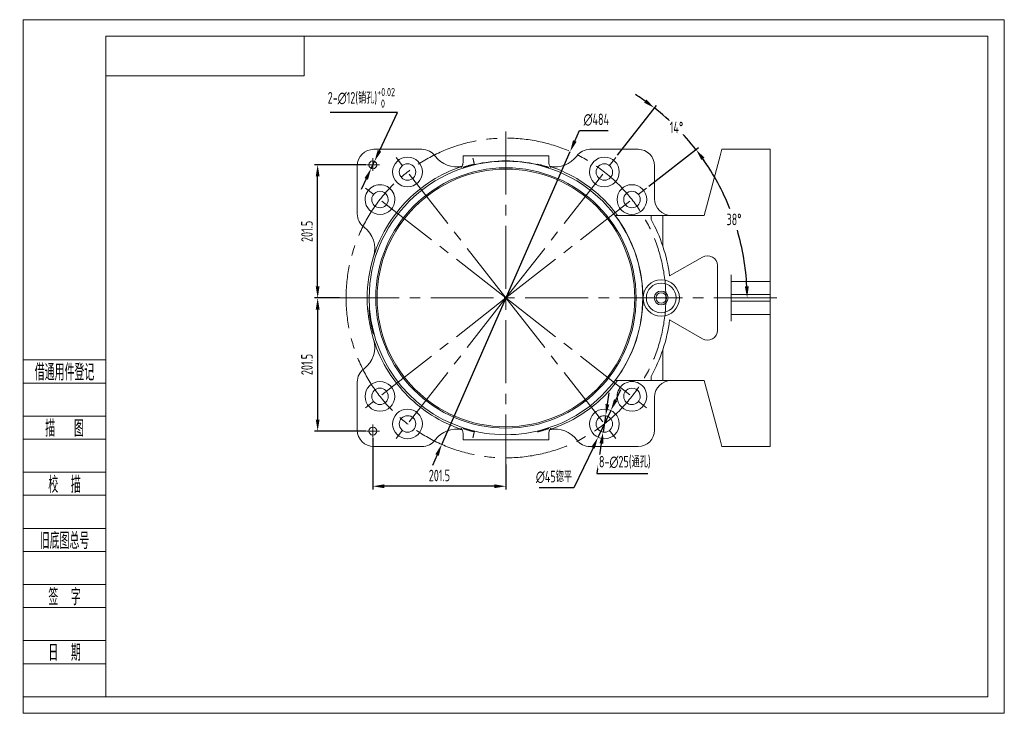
# Model space of a CAD drawing. Header units: millimetres. Extents: x 2719 to 13968, y 3953 to 13921.
# Tile 160 of 160: x 12478 to 13968, y 4741 to 5791. Entities that reach past the tile are written whole.
import ezdxf
from ezdxf.enums import TextEntityAlignment as Align

# ---------------------------------------------------------------- set-up
doc = ezdxf.new("R2010")
doc.units = ezdxf.units.MM
doc.linetypes.add('CENTER2', pattern=[28.575, 19.05, -3.175, 3.175, -3.175])
for name, color, linetype, lineweight in [('1轮廓实线层', 7, 'Continuous', 18), ('2细线层', 4, 'Continuous', 13), ('3中心线层', 1, 'CENTER2', 13), ('6文字层', 3, 'Continuous', 13), ('7标注层', 4, 'Continuous', 13), ('图框层', 7, 'Continuous', 18)]:
    doc.layers.add(name, color=color, linetype=linetype, lineweight=lineweight)
doc.styles.add('PC_TEXTSTYLE', font='ISOCP.SHX', dxfattribs={"width": 0.707, "bigfont": 'GBCBIG.SHX'})
doc.dimstyles.new('GB_ANGULAR', dxfattribs={"dimtxt": 3.5, "dimasz": 3.5, "dimexe": 1, "dimexo": 0, "dimgap": 1.5, "dimtad": 1, "dimtih": 1, "dimtoh": 1, "dimdsep": 46, "dimtxsty": 'PC_TEXTSTYLE', "dimcen": 0, "dimclrd": 256, "dimclrt": 3, "dimadec": 0, "dimazin": 2, "dimtp": 0.1, "dimtm": 0.1, "dimtfac": 0.71, "dimtdec": 3, "dimtmove": 0, "dimatfit": 3, "dimfxl": 1, "dimtfill": 1, "dimarcsym": 0})
doc.dimstyles.new('GB_DIAMETER', dxfattribs={"dimtxt": 3.5, "dimasz": 3.5, "dimexe": 1, "dimexo": 0, "dimgap": 1.5, "dimtad": 1, "dimjust": 4, "dimdsep": 46, "dimtxsty": 'PC_TEXTSTYLE', "dimcen": 0, "dimclrd": 256, "dimclrt": 3, "dimadec": 0, "dimazin": 2, "dimtp": 0.1, "dimtm": 0.1, "dimtfac": 0.71, "dimtdec": 3, "dimtmove": 0, "dimatfit": 2, "dimfxl": 1, "dimtfill": 1, "dimarcsym": 0})
doc.dimstyles.new('GB_LINEAR', dxfattribs={"dimtxt": 3.5, "dimasz": 3.5, "dimexe": 1, "dimexo": 0, "dimgap": 1.5, "dimtad": 1, "dimdsep": 46, "dimtxsty": 'PC_TEXTSTYLE', "dimcen": 0, "dimclrd": 256, "dimclrt": 3, "dimadec": 0, "dimazin": 2, "dimtp": 0.1, "dimtm": 0.1, "dimtfac": 0.71, "dimtdec": 3, "dimtmove": 0, "dimatfit": 3, "dimfxl": 1, "dimtfill": 1, "dimarcsym": 0})

# ---------------------------------------------------------------- blocks, each defined once
blk = doc.blocks.new('ZwmFrameMain_A4^_^无分区图框^_^landscape')
at = {"layer": '1轮廓实线层'}
for p, q in [((0, 0), (0, 200)), ((267, 200), (0, 200)), ((267, 200), (267, 0)), ((0, 0), (267, 0))]:
    blk.add_line(p, q, dxfattribs=at)
at = {"layer": '2细线层'}
for p, q in [((-25, -5), (-25, 205)), ((272, 205), (-25, 205)), ((272, 205), (272, -5)), ((-25, -5), (272, -5))]:
    blk.add_line(p, q, dxfattribs=at)
blk = doc.blocks.new('ZwmFrameMain_图样代号')
at = {"layer": '2细线层', "linetype": 'Continuous'}
for p in [(60, 0), (0, -12)]:
    blk.add_line(p, (60, -12), dxfattribs=at)
at = {"layer": '6文字层', "style": 'PC_TEXTSTYLE', "width": 2.827942}
blk.add_attdef('图样代号', text='', height=7, rotation=180, dxfattribs=at).set_placement((58.24, -2.4), (2.35, -2.4), align=Align.FIT)
blk = doc.blocks.new('ZwmFrameMain_附加栏')
at = {"layer": '2细线层'}
for p, q in [((-25, 102), (0, 102)), ((-25, 95), (0, 95)), ((-25, 85), (0, 85)), ((-25, 78), (0, 78)), ((-25, 68), (0, 68)), ((-25, 61), (0, 61)), ((-25, 51), (0, 51)), ((-25, 44), (0, 44)), ((-25, 34), (0, 34)), ((-25, 27), (0, 27)), ((-25, 17), (0, 17)), ((-25, 10), (0, 10)), ((-25, 0), (0, 0))]:
    blk.add_line(p, q, dxfattribs=at)
at = {"layer": '6文字层', "color": 3, "style": 'PC_TEXTSTYLE'}
for s, width, p in [('借通用件登记', 0.667, (-12.5, 98.5)), ('描   图', 0.6667, (-12.5, 81.5)), ('校  描', 0.667, (-12.5, 64.5)), ('旧底图总号', 0.667, (-12.5, 47.5)), ('签  字', 0.667, (-12.5, 30.5)), ('日  期', 0.667, (-12.49, 13.6))]:
    blk.add_text(s, height=5, dxfattribs=dict(at, width=width)).set_placement(p, align=Align.MIDDLE)
at = {"layer": '6文字层', "style": 'PC_TEXTSTYLE'}
for tag, width, p, p2 in [('借通用件登记', 0.671328, (-23.44, 86.36), (-1.25, 86.36)), ('描图', 2.120922, (-23.44, 69.36), (-1.25, 69.36)), ('校图', 2.149976, (-23.75, 52.06), (-1.25, 52.06)), ('旧底图总号', 0.761452, (-22.84, 35.67), (-1.86, 35.67)), ('签字', 2.026939, (-23.14, 18.37), (-1.56, 18.37)), ('日期', 1.89999, (-22.84, 1.37), (-2.17, 1.37))]:
    blk.add_attdef(tag, text='', height=5, dxfattribs=dict(at, width=width)).set_placement(p, p2, align=Align.FIT)
blk = doc.blocks.new('*D36')
at = {"layer": '7标注层', "color": 0, "lineweight": -2, "transparency": 16777216}
for p, q in [((13002.2, 5571.7), (12923.7, 5571.7)), ((12961.7, 5370.2), (12923.7, 5370.2))]:
    blk.add_line(p, q, dxfattribs=at)
at = {"layer": '7标注层', "lineweight": -2, "transparency": 16777216}
blk.add_line((12928.7, 5387.7), (12928.7, 5554.2), dxfattribs=at)
at = {"layer": '7标注层', "transparency": 16777216}
for points in [[(12925.8, 5554.2), (12931.6, 5554.2), (12928.7, 5571.7)], [(12925.8, 5387.7), (12931.6, 5387.7), (12928.7, 5370.2)]]:
    blk.add_solid(points, dxfattribs=at)
at = {"layer": 'Defpoints', "color": 0, "transparency": 16777216}
for p in [(12928.7, 5571.7), (13002.2, 5571.7), (12961.7, 5370.2)]:
    blk.add_point(p, dxfattribs=at)
at = {"layer": '7标注层', "color": 3, "transparency": 16777216, "insert": (12912.5, 5471), "char_height": 17.5, "attachment_point": 5, "rotation": 90, "style": 'PC_TEXTSTYLE', "bg_fill": 3, "box_fill_scale": 1.1, "bg_fill_color": 256, "bg_fill_true_color": 13158600, "bg_fill_transparency": 0}
blk.add_mtext('201.5', dxfattribs=at)
blk = doc.blocks.new('*D33')
at = {"layer": '7标注层', "color": 0, "lineweight": -2, "transparency": 16777216}
for p, q in [((12961.7, 5370.2), (12923.7, 5370.2)), ((13002.2, 5168.7), (12923.7, 5168.7))]:
    blk.add_line(p, q, dxfattribs=at)
at = {"layer": '7标注层', "lineweight": -2, "transparency": 16777216}
blk.add_line((12928.7, 5352.7), (12928.7, 5186.2), dxfattribs=at)
at = {"layer": '7标注层', "transparency": 16777216}
for points in [[(12925.8, 5352.7), (12931.6, 5352.7), (12928.7, 5370.2)], [(12925.8, 5186.2), (12931.6, 5186.2), (12928.7, 5168.7)]]:
    blk.add_solid(points, dxfattribs=at)
at = {"layer": 'Defpoints', "color": 0, "transparency": 16777216}
for p in [(12961.7, 5370.2), (12928.7, 5168.7), (13002.2, 5168.7)]:
    blk.add_point(p, dxfattribs=at)
at = {"layer": '7标注层', "color": 3, "transparency": 16777216, "insert": (12912.5, 5269.5), "char_height": 17.5, "attachment_point": 5, "rotation": 90, "style": 'PC_TEXTSTYLE', "bg_fill": 3, "box_fill_scale": 1.1, "bg_fill_color": 256, "bg_fill_true_color": 13158600, "bg_fill_transparency": 0}
blk.add_mtext('201.5', dxfattribs=at)
blk = doc.blocks.new('*D37')
at = {"layer": '7标注层', "color": 0, "lineweight": -2, "transparency": 16777216}
for p, q in [((13012.2, 5158.7), (13012.2, 5080.2)), ((13213.7, 5118.2), (13213.7, 5080.2))]:
    blk.add_line(p, q, dxfattribs=at)
at = {"layer": '7标注层', "lineweight": -2, "transparency": 16777216}
blk.add_line((13196.2, 5085.2), (13029.7, 5085.2), dxfattribs=at)
at = {"layer": '7标注层', "transparency": 16777216}
for points in [[(13029.7, 5088.1), (13029.7, 5082.3), (13012.2, 5085.2)], [(13196.2, 5088.1), (13196.2, 5082.3), (13213.7, 5085.2)]]:
    blk.add_solid(points, dxfattribs=at)
at = {"layer": 'Defpoints', "color": 0, "transparency": 16777216}
for p in [(13012.2, 5158.7), (13213.7, 5118.2), (13012.2, 5085.2)]:
    blk.add_point(p, dxfattribs=at)
at = {"layer": '7标注层', "color": 3, "transparency": 16777216, "insert": (13113, 5101.5), "char_height": 17.5, "attachment_point": 5, "style": 'PC_TEXTSTYLE', "bg_fill": 3, "box_fill_scale": 1.1, "bg_fill_color": 256, "bg_fill_true_color": 13158600, "bg_fill_transparency": 0}
blk.add_mtext('201.5', dxfattribs=at)
blk = doc.blocks.new('*D38')
at = {"layer": '7标注层', "lineweight": -2, "transparency": 16777216}
for p, q in [((13367.3, 5209.2), (13370, 5226.5)), ((13364.6, 5191.9), (13360.8, 5167.2)), ((13358.1, 5149.9), (13351.1, 5104.3)), ((13351.1, 5104.3), (13428.6, 5104.3))]:
    blk.add_line(p, q, dxfattribs=at)
at = {"layer": '7标注层', "transparency": 16777216}
for points in [[(13364.4, 5209.6), (13370.2, 5208.7), (13364.6, 5191.9)], [(13355.3, 5150.3), (13361, 5149.4), (13360.8, 5167.2)]]:
    blk.add_solid(points, dxfattribs=at)
at = {"layer": 'Defpoints', "color": 0, "transparency": 16777216}
for p in [(13364.6, 5191.9), (13360.8, 5167.2)]:
    blk.add_point(p, dxfattribs=at)
at = {"layer": '7标注层', "color": 3, "transparency": 16777216, "insert": (13393.6, 5121.5), "char_height": 17.5, "attachment_point": 5, "style": 'PC_TEXTSTYLE', "bg_fill": 3, "box_fill_scale": 1.1, "bg_fill_color": 256, "bg_fill_true_color": 13158600, "bg_fill_transparency": 0}
blk.add_mtext('8-∅25(通孔)', dxfattribs=at)
blk = doc.blocks.new('*D39')
at = {"layer": '7标注层', "lineweight": -2, "transparency": 16777216}
for p, q in [((13379.9, 5215.6), (13387.5, 5231.4)), ((13372.4, 5199.8), (13353, 5159.2)), ((13345.5, 5143.4), (13316.5, 5082.6)), ((13316.5, 5082.6), (13263.8, 5082.6))]:
    blk.add_line(p, q, dxfattribs=at)
at = {"layer": '7标注层', "transparency": 16777216}
for points in [[(13377.3, 5216.9), (13382.6, 5214.4), (13372.4, 5199.8)], [(13342.9, 5144.7), (13348.1, 5142.1), (13353, 5159.2)]]:
    blk.add_solid(points, dxfattribs=at)
at = {"layer": 'Defpoints', "color": 0, "transparency": 16777216}
for p in [(13372.4, 5199.8), (13353, 5159.2)]:
    blk.add_point(p, dxfattribs=at)
at = {"layer": '7标注层', "color": 3, "transparency": 16777216, "insert": (13286.4, 5099.2), "char_height": 17.5, "attachment_point": 5, "style": 'PC_TEXTSTYLE', "bg_fill": 3, "box_fill_scale": 1.1, "bg_fill_color": 256, "bg_fill_true_color": 13158600, "bg_fill_transparency": 0}
blk.add_mtext('∅45锪平', dxfattribs=at)
blk = doc.blocks.new('*D40')
at = {"layer": '7标注层', "lineweight": -2, "transparency": 16777216}
for p, q in [((13318, 5607.8), (13325, 5623.9)), ((13325, 5623.9), (13368.4, 5623.9)), ((13116.5, 5148.6), (13311, 5591.8)), ((13109.5, 5132.6), (13102.4, 5116.5))]:
    blk.add_line(p, q, dxfattribs=at)
at = {"layer": '7标注层', "transparency": 16777216}
for points in [[(13315.3, 5609), (13320.7, 5606.7), (13311, 5591.8)], [(13106.8, 5133.7), (13112.1, 5131.4), (13116.5, 5148.6)]]:
    blk.add_solid(points, dxfattribs=at)
at = {"layer": 'Defpoints', "color": 0, "transparency": 16777216}
for p in [(13311, 5591.8), (13116.5, 5148.6)]:
    blk.add_point(p, dxfattribs=at)
at = {"layer": '7标注层', "color": 3, "transparency": 16777216, "insert": (13350.5, 5640.1), "char_height": 17.5, "attachment_point": 5, "style": 'PC_TEXTSTYLE', "bg_fill": 3, "box_fill_scale": 1.1, "bg_fill_color": 256, "bg_fill_true_color": 13158600, "bg_fill_transparency": 0}
blk.add_mtext('∅484', dxfattribs=at)
blk = doc.blocks.new('*D41')
at = {"layer": '7标注层', "lineweight": -2, "transparency": 16777216}
for p, q in [((13049.8, 5651.2), (12947.5, 5651.2)), ((13022.3, 5593), (13049.8, 5651.2)), ((13009.7, 5566.3), (13014.8, 5577.1)), ((13002.2, 5550.5), (12994.7, 5534.6))]:
    blk.add_line(p, q, dxfattribs=at)
at = {"layer": '7标注层', "transparency": 16777216}
for points in [[(13019.6, 5594.2), (13024.9, 5591.7), (13014.8, 5577.1)], [(12999.6, 5551.7), (13004.8, 5549.2), (13009.7, 5566.3)]]:
    blk.add_solid(points, dxfattribs=at)
at = {"layer": 'Defpoints', "color": 0, "transparency": 16777216}
for p in [(13014.8, 5577.1), (13009.7, 5566.3)]:
    blk.add_point(p, dxfattribs=at)
at = {"layer": '7标注层', "color": 3, "transparency": 16777216, "insert": (12994.9, 5673.2), "char_height": 17.5, "attachment_point": 5, "style": 'PC_TEXTSTYLE', "bg_fill": 3, "box_fill_scale": 1.1, "bg_fill_color": 256, "bg_fill_true_color": 13158600, "bg_fill_transparency": 0}
blk.add_mtext('{\\A1;2-∅12(销孔){}{\\H0.71x;\\C2;\\S+0.02^  0;}}', dxfattribs=at)
blk = doc.blocks.new('*D34')
at = {"layer": '7标注层', "color": 0, "lineweight": -2, "transparency": 16777216}
blk.add_line((13430, 5539.2), (13505.3, 5598), dxfattribs=at)
at = {"layer": '7标注层', "lineweight": -2, "transparency": 16777216}
for start, end in [(21.7209, 35.2529), (2.7471, 16.323)]:
    blk.add_arc((13213.7, 5370.2), 365, start, end, dxfattribs=at)
at = {"layer": '7标注层', "transparency": 16777216}
for points in [[(13509.5, 5579.2), (13514.2, 5582.6), (13501.4, 5594.9)], [(13581.3, 5387.8), (13575.4, 5387.6), (13578.8, 5370.2)]]:
    blk.add_solid(points, dxfattribs=at)
at = {"layer": 'Defpoints', "color": 0, "transparency": 16777216}
for p in [(13430, 5539.2), (13569.9, 5450.3), (12961.7, 5370.2), (13213.7, 5370.2), (13623.7, 5370.2)]:
    blk.add_point(p, dxfattribs=at)
at = {"layer": '7标注层', "color": 3, "transparency": 16777216, "insert": (13558.9, 5489.1), "char_height": 17.5, "attachment_point": 5, "style": 'PC_TEXTSTYLE'}
blk.add_mtext('38°', dxfattribs=at)
blk = doc.blocks.new('*D35')
at = {"layer": '7标注层', "color": 0, "lineweight": -2, "transparency": 16777216}
for p, q in [((13382.7, 5586.5), (13441.5, 5661.8)), ((13430, 5539.2), (13505.3, 5598))]:
    blk.add_line(p, q, dxfattribs=at)
at = {"layer": '7标注层', "lineweight": -2, "transparency": 16777216}
for start, end in [(54.7471, 57.4942), (38, 52), (32.5058, 35.2529)]:
    blk.add_arc((13213.7, 5370.2), 365, start, end, dxfattribs=at)
at = {"layer": '7标注层', "transparency": 16777216}
for points in [[(13426.2, 5670.6), (13422.7, 5666), (13438.5, 5657.9)], [(13509.5, 5579.2), (13514.2, 5582.6), (13501.4, 5594.9)]]:
    blk.add_solid(points, dxfattribs=at)
at = {"layer": 'Defpoints', "color": 0, "transparency": 16777216}
for p in [(13382.7, 5586.5), (13430, 5539.2), (13213.7, 5370.2), (13213.7, 5370.2)]:
    blk.add_point(p, dxfattribs=at)
at = {"layer": '7标注层', "color": 3, "transparency": 16777216, "insert": (13471.8, 5628.3), "char_height": 17.5, "attachment_point": 5, "style": 'PC_TEXTSTYLE', "bg_fill": 3, "box_fill_scale": 1.1, "bg_fill_color": 256, "bg_fill_true_color": 13158600, "bg_fill_transparency": 0}
blk.add_mtext('14°', dxfattribs=at)
at = {"layer": 'Defpoints', "color": 0, "transparency": 16777216}
blk.add_point((13482.1, 5617.6), dxfattribs=at)

msp = doc.modelspace()

# ---------------------------------------------------------------- linework, layer by layer
at = {"layer": '1轮廓实线层'}
for p, q in [((13086.524, 5595.208), (13013.731, 5595.208)), ((13413.731, 5595.208), (13340.939, 5595.208)), ((13540.526, 5595.208), (13537.847, 5585.208)), ((13613.731, 5595.208), (13540.526, 5595.208)), ((13613.731, 5595.208), (13540.526, 5595.208)), ((13613.731, 5585.208), (13613.731, 5595.208)), ((13148.731, 5585.208), (13148.731, 5574.734)), ((13148.731, 5585.208), (13163.731, 5585.208)), ((13181.044, 5585.208), (13163.731, 5585.208)), ((13263.731, 5585.208), (13246.418, 5585.208)), ((13263.731, 5585.208), (13278.731, 5585.208)), ((13278.731, 5574.702), (13278.731, 5585.208)), ((13537.847, 5585.208), (13513.731, 5495.208)), ((13613.731, 5405.208), (13613.731, 5585.208)), ((12988.731, 5570.208), (12988.731, 5497.415)), ((13438.731, 5520.208), (13438.731, 5570.208)), ((13379.098, 5495.208), (13433.731, 5495.208)), ((13451.148, 5495.208), (13433.731, 5495.208)), ((13433.731, 5488.952), (13433.731, 5495.208)), ((13513.731, 5495.208), (13451.148, 5495.208)), ((13451.148, 5495.208), (13451.148, 5448.524)), ((13511.231, 5432.218), (13461.504, 5403.508)), ((13533.731, 5321.189), (13533.731, 5419.228)), ((13554.731, 5395.208), (13554.731, 5405.208)), ((13554.731, 5395.208), (13613.731, 5395.208)), ((13554.731, 5375.208), (13554.731, 5395.208)), ((13613.731, 5405.208), (13613.731, 5395.208)), ((13613.731, 5395.208), (13613.731, 5375.208)), ((13554.731, 5365.208), (13554.731, 5375.208)), ((13554.731, 5375.208), (13613.731, 5375.208)), ((13613.731, 5365.208), (13613.731, 5375.208)), ((13554.731, 5365.208), (13613.731, 5365.208)), ((13554.731, 5345.208), (13554.731, 5365.208)), ((13613.731, 5365.208), (13613.731, 5345.208)), ((13511.231, 5308.199), (13461.504, 5336.909)), ((13554.731, 5335.208), (13554.731, 5345.208)), ((13554.731, 5345.208), (13613.731, 5345.208)), ((13613.731, 5345.208), (13613.731, 5335.208)), ((13613.731, 5155.208), (13613.731, 5335.208)), ((13451.148, 5245.208), (13451.148, 5291.893)), ((13433.731, 5251.465), (13433.731, 5245.208)), ((12988.731, 5243.001), (12988.731, 5170.208)), ((13379.098, 5245.208), (13433.731, 5245.208)), ((13451.148, 5245.208), (13433.731, 5245.208)), ((13451.148, 5245.208), (13513.731, 5245.208)), ((13513.731, 5245.208), (13537.847, 5155.208)), ((13438.731, 5170.208), (13438.731, 5220.208)), ((13148.731, 5165.644), (13148.731, 5155.208)), ((13278.731, 5155.208), (13278.731, 5165.644)), ((13013.731, 5145.208), (13086.524, 5145.208)), ((13148.731, 5155.208), (13163.731, 5155.208)), ((13181.044, 5155.208), (13163.731, 5155.208)), ((13263.731, 5155.208), (13246.418, 5155.208)), ((13263.731, 5155.208), (13278.731, 5155.208)), ((13340.939, 5145.208), (13413.731, 5145.208)), ((13537.847, 5155.208), (13540.526, 5145.208)), ((13540.526, 5145.208), (13613.731, 5145.208)), ((13540.526, 5145.208), (13613.731, 5145.208)), ((13613.731, 5145.208), (13613.731, 5155.208))]:
    msp.add_line(p, q, dxfattribs=at)
for centre, radius, start, end in [((13013.731, 5570.208), 25, 90, 180), ((13086.524, 5570.208), 25, 36.353267, 90), ((13340.939, 5570.208), 25, 90, 143.646733), ((13413.731, 5570.208), 25, 0, 90), ((13012.231, 5571.708), 6, 0, 180), ((13213.731, 5370.208), 207.033, 0, 180), ((13064.741, 5560.907), 22.5, 90, 270), ((13064.741, 5560.907), 22.5, 270, 90), ((13138.874, 5608.738), 40, 216.353267, 282.502899), ((13213.731, 5370.208), 207.472, 76.707862, 103.292137), ((13288.589, 5608.738), 40, 257.698102, 323.646733), ((13362.721, 5560.907), 22.5, 90.263058, 270.263058), ((13362.721, 5560.907), 22.5, 270.263058, 90.263058), ((13012.231, 5571.708), 6, 180, 0), ((13213.731, 5370.208), 197, 0, 180), ((13213.731, 5370.208), 195, 0, 180), ((13064.741, 5560.907), 12.5, 90, 270), ((13064.741, 5560.907), 12.5, 270, 90), ((13213.731, 5370.208), 210, 108.559863, 122.392365), ((13213.731, 5370.208), 210, 57.607635, 71.505626), ((13362.721, 5560.907), 12.5, 90.263058, 270.263058), ((13362.721, 5560.907), 12.5, 270.263058, 90.263058), ((13213.731, 5370.208), 210, 122.392365, 147.607635), ((13213.731, 5370.208), 210, 36.529607, 57.607635), ((13023.033, 5519.198), 22.5, 0.263058, 180.263058), ((13023.033, 5519.198), 12.5, 0.263058, 180.263058), ((13404.43, 5519.198), 22.5, 0, 180), ((13404.43, 5519.198), 12.5, 0, 180), ((13023.033, 5519.198), 22.5, 180.263058, 0.263058), ((13023.033, 5519.198), 12.5, 180.263058, 0.263058), ((13404.43, 5519.198), 22.5, 180, 0), ((13404.43, 5519.198), 12.5, 180, 0), ((13463.731, 5520.208), 25, 180, 270), ((13013.731, 5497.415), 25, 180, 233.646733), ((13213.731, 5370.208), 207.294, 0, 37.085558), ((13213.731, 5370.208), 250, 18.255915, 28.357637), ((12975.202, 5445.066), 40, 342.576609, 53.646733), ((13213.731, 5370.208), 210, 147.607635, 162.576609), ((13213.731, 5370.208), 250, 7.6544, 18.255915), ((13213.731, 5370.208), 210, 162.576609, 180), ((13518.731, 5419.228), 15, 0, 120), ((13448.731, 5370.208), 27.5, 0, 180), ((13448.731, 5370.208), 22.5, 0, 180), ((13448.731, 5370.208), 10.5, 0, 180), ((13213.731, 5370.208), 210, 180, 197.423391), ((13213.731, 5370.208), 207.033, 180, 323.470393), ((13213.731, 5370.208), 197, 180, 0), ((13213.731, 5370.208), 195, 180, 0), ((13213.731, 5370.208), 207.033, 323.470393, 0), ((13213.731, 5370.208), 207.294, 323.470393, 0), ((13448.731, 5370.208), 27.5, 180, 0), ((13448.731, 5370.208), 22.5, 180, 0), ((13448.731, 5370.208), 10.5, 180, 0), ((13448.731, 5370.208), 8, 0, 180), ((13448.731, 5370.208), 8, 180, 0), ((13213.731, 5370.208), 250, 341.744085, 352.3456), ((13518.731, 5321.189), 15, 240, 0), ((12975.202, 5295.351), 40, 306.353267, 17.423391), ((13213.731, 5370.208), 210, 197.423391, 212.392365), ((13213.731, 5370.208), 250, 331.642363, 341.744085), ((13013.731, 5243.001), 25, 126.353267, 180), ((13213.731, 5370.208), 210, 212.392365, 237.607635), ((13213.731, 5370.208), 207.294, 322.914442, 323.470393), ((13023.033, 5221.218), 22.5, 0, 180), ((13023.033, 5221.218), 12.5, 0, 180), ((13213.731, 5370.208), 210, 302.392365, 323.470393), ((13404.43, 5221.218), 22.5, 0.263058, 180.263058), ((13404.43, 5221.218), 12.5, 0.263058, 180.263058), ((13463.731, 5220.208), 25, 90, 180), ((13023.033, 5221.218), 22.5, 180, 0), ((13023.033, 5221.218), 12.5, 180, 0), ((13404.43, 5221.218), 22.5, 180.263058, 0.263058), ((13404.43, 5221.218), 12.5, 180.263058, 0.263058), ((13064.741, 5179.51), 22.5, 90.263058, 270.263058), ((13064.741, 5179.51), 22.5, 270.263058, 90.263058), ((13362.721, 5179.51), 22.5, 90, 270), ((13362.721, 5179.51), 22.5, 270, 90), ((13064.741, 5179.51), 12.5, 90.263058, 270.263058), ((13064.741, 5179.51), 12.5, 270.263058, 90.263058), ((13213.731, 5370.208), 210, 237.607635, 251.440137), ((13213.731, 5370.208), 210, 288.494374, 302.392365), ((13362.721, 5179.51), 12.5, 90, 270), ((13362.721, 5179.51), 12.5, 270, 90), ((13012.231, 5168.708), 6, 0, 180), ((13138.874, 5131.679), 40, 77.698102, 143.646733), ((13288.589, 5131.679), 40, 36.353267, 102.502899), ((13013.731, 5170.208), 25, 180, 270), ((13012.231, 5168.708), 6, 180, 0), ((13413.731, 5170.208), 25, 270, 0), ((13086.524, 5170.208), 25, 270, 323.646733), ((13340.939, 5170.208), 25, 216.353267, 270)]:
    msp.add_arc(centre, radius, start, end, dxfattribs=at)
for points, degree, knots in [([(13148.732, 5574.802), (13148.725, 5574.004), (13148.562, 5572.578), (13147.904, 5570.678), (13147.105, 5569.249), (13146.363, 5568.254), (13145.85, 5567.654), (13145.788, 5567.521), (13145.797, 5567.481)], 3, [0, 0, 0, 0, 0.22087182, 0.41141039, 0.57578444, 0.72134881, 0.858819, 1, 1, 1, 1]), ([(13166.03, 5572.122), (13166.024, 5572.149), (13165.948, 5572.468), (13165.804, 5573.081), (13165.392, 5574.826), (13164.785, 5577.394), (13164.446, 5578.829), (13164.089, 5580.341), (13163.731, 5581.853)], 5, [0, 0, 0, 0, 0, 0, 0.5, 0.5, 0.5, 1, 1, 1, 1, 1, 1]), ([(13181.044, 5585.208), (13183.81, 5585.208), (13186.573, 5585.208), (13189.331, 5585.208), (13195.902, 5585.208), (13202.461, 5585.208), (13206.264, 5585.208), (13214.279, 5585.208), (13222.294, 5585.208), (13226.504, 5585.208), (13233.009, 5585.208), (13239.526, 5585.208), (13241.821, 5585.208), (13244.119, 5585.208), (13246.418, 5585.208)], 5, [0, 0, 0, 0, 0, 0, 0.21069276, 0.21069276, 0.21069276, 0.50215013, 0.50215013, 0.50215013, 0.8248025, 0.8248025, 0.8248025, 1, 1, 1, 1, 1, 1]), ([(13281.666, 5567.481), (13281.675, 5567.521), (13281.613, 5567.654), (13281.1, 5568.254), (13280.358, 5569.249), (13279.559, 5570.678), (13278.901, 5572.578), (13278.738, 5574.004), (13278.731, 5574.802)], 3, [0, 0, 0, 0, 0.14114454, 0.2786299, 0.42420537, 0.58858523, 0.77912631, 1, 1, 1, 1]), ([(13165.99, 5572.292), (13165.793, 5572.245), (13165.596, 5572.198), (13164.917, 5572.034), (13164.431, 5571.915), (13163.455, 5571.674), (13162.971, 5571.553), (13161.53, 5571.188), (13160.584, 5570.943), (13159.185, 5570.573), (13158.721, 5570.449), (13157.819, 5570.205), (13157.379, 5570.085), (13156.09, 5569.73), (13155.273, 5569.502), (13153.727, 5569.063), (13153.02, 5568.861), (13152.065, 5568.585), (13151.763, 5568.498), (13151.196, 5568.335), (13150.928, 5568.258), (13150.195, 5568.048), (13149.796, 5567.936), (13149.331, 5567.81), (13149.198, 5567.776), (13148.98, 5567.723), (13148.896, 5567.704), (13148.719, 5567.673), (13148.699, 5567.685), (13148.819, 5567.752), (13148.885, 5567.782), (13149.063, 5567.859), (13149.176, 5567.905), (13149.448, 5568.011), (13149.608, 5568.071), (13149.973, 5568.206), (13150.18, 5568.281), (13150.86, 5568.522), (13151.393, 5568.706), (13152.305, 5569.01), (13152.629, 5569.117), (13153.311, 5569.338), (13153.667, 5569.452), (13154.773, 5569.8), (13155.565, 5570.043), (13156.836, 5570.42), (13157.272, 5570.547), (13158.156, 5570.801), (13159.053, 5571.055), (13159.979, 5571.308), (13160.919, 5571.561), (13161.398, 5571.687), (13162.845, 5572.063), (13163.808, 5572.304), (13165.138, 5572.624), (13165.504, 5572.711), (13165.871, 5572.796)], 3, [0, 0, 0, 0, 0.01170972, 0.01170972, 0.04013952, 0.04013952, 0.06856932, 0.06856932, 0.12542893, 0.12542893, 0.15385873, 0.15385873, 0.18228853, 0.18228853, 0.23914814, 0.23914814, 0.29600774, 0.29600774, 0.32443754, 0.32443754, 0.35286735, 0.35286735, 0.40972695, 0.40972695, 0.43815675, 0.43815675, 0.46658655, 0.46658655, 0.52344616, 0.52344616, 0.55187596, 0.55187596, 0.58030576, 0.58030576, 0.60873557, 0.60873557, 0.63716537, 0.63716537, 0.69402497, 0.69402497, 0.72245477, 0.72245477, 0.75088458, 0.75088458, 0.80774418, 0.80774418, 0.83617398, 0.83617398, 0.86460378, 0.89303359, 0.89303359, 0.92146339, 0.92146339, 0.97832299, 0.97832299, 1, 1, 1, 1]), ([(13261.592, 5572.796), (13261.755, 5572.758), (13261.919, 5572.72), (13263.05, 5572.452), (13264.014, 5572.214), (13265.455, 5571.846), (13265.934, 5571.721), (13266.892, 5571.468), (13267.363, 5571.341), (13268.751, 5570.96), (13269.645, 5570.706), (13270.937, 5570.328), (13271.362, 5570.202), (13272.181, 5569.955), (13272.575, 5569.834), (13273.715, 5569.479), (13274.417, 5569.254), (13275.381, 5568.936), (13275.686, 5568.834), (13276.251, 5568.643), (13276.513, 5568.552), (13276.998, 5568.383), (13277.22, 5568.304), (13277.622, 5568.158), (13277.804, 5568.09), (13278.277, 5567.911), (13278.497, 5567.821), (13278.742, 5567.703), (13278.763, 5567.678), (13278.649, 5567.688), (13278.586, 5567.7), (13278.41, 5567.74), (13278.296, 5567.768), (13277.889, 5567.874), (13277.526, 5567.975), (13276.846, 5568.169), (13276.596, 5568.24), (13276.06, 5568.395), (13275.773, 5568.477), (13275.164, 5568.653), (13274.842, 5568.746), (13274.161, 5568.941), (13273.801, 5569.044), (13272.68, 5569.363), (13271.883, 5569.588), (13270.617, 5569.938), (13270.183, 5570.058), (13269.29, 5570.301), (13268.835, 5570.423), (13267.458, 5570.791), (13266.52, 5571.036), (13265.081, 5571.404), (13264.593, 5571.527), (13263.622, 5571.77), (13263.138, 5571.889), (13262.261, 5572.103), (13261.866, 5572.198), (13261.473, 5572.292)], 3, [0, 0, 0, 0, 0.00960019, 0.00960019, 0.06648025, 0.06648025, 0.09492027, 0.09492027, 0.1233603, 0.1233603, 0.18024035, 0.18024035, 0.20868037, 0.20868037, 0.2371204, 0.2371204, 0.29400045, 0.29400045, 0.32244048, 0.32244048, 0.3508805, 0.3508805, 0.37932053, 0.37932053, 0.40776056, 0.40776056, 0.46464061, 0.46464061, 0.52152066, 0.52152066, 0.54996068, 0.54996068, 0.57840071, 0.57840071, 0.63528076, 0.63528076, 0.66372079, 0.66372079, 0.69216081, 0.69216081, 0.72060084, 0.72060084, 0.74904087, 0.74904087, 0.80592092, 0.80592092, 0.83436094, 0.83436094, 0.86280097, 0.86280097, 0.91968102, 0.91968102, 0.94812105, 0.94812105, 0.97656107, 0.97656107, 1, 1, 1, 1]), ([(13013.414, 5315.208), (13013.402, 5315.208), (13013.381, 5315.242), (13013.321, 5315.372), (13013.283, 5315.469), (13013.19, 5315.726), (13013.135, 5315.886), (13013.056, 5316.127), (13013.039, 5316.177), (13013.014, 5316.255), (13013.005, 5316.282), (13012.988, 5316.336), (13012.944, 5316.474), (13012.897, 5316.623), (13012.78, 5317.001), (13012.695, 5317.282), (13012.513, 5317.898), (13012.416, 5318.233), (13012.262, 5318.778), (13012.209, 5318.967), (13012.142, 5319.211), (13012.128, 5319.261), (13012.1, 5319.36), (13012.087, 5319.41), (13012.045, 5319.562), (13012.017, 5319.664), (13011.876, 5320.183), (13011.759, 5320.62), (13011.52, 5321.535), (13011.398, 5322.014), (13011.148, 5323.012), (13011.02, 5323.533), (13010.875, 5324.142), (13010.858, 5324.21), (13010.826, 5324.347), (13010.777, 5324.553), (13010.728, 5324.76), (13010.631, 5325.177), (13010.566, 5325.458), (13010.371, 5326.312), (13010.241, 5326.893), (13009.983, 5328.081), (13009.854, 5328.688), (13009.663, 5329.617), (13009.599, 5329.929), (13009.52, 5330.325), (13009.505, 5330.404), (13009.473, 5330.563), (13009.426, 5330.801), (13009.379, 5331.04), (13009.224, 5331.836), (13009.103, 5332.476), (13008.868, 5333.761), (13008.754, 5334.406), (13008.531, 5335.702), (13008.423, 5336.353), (13008.306, 5337.088), (13008.293, 5337.17), (13008.267, 5337.334), (13008.254, 5337.415), (13008.215, 5337.66), (13008.19, 5337.823), (13008.115, 5338.309), (13008.066, 5338.631), (13007.924, 5339.592), (13007.833, 5340.224), (13007.662, 5341.472), (13007.581, 5342.089), (13007.465, 5343.001), (13007.428, 5343.303), (13007.383, 5343.678), (13007.374, 5343.752), (13007.356, 5343.902), (13007.347, 5343.976), (13007.321, 5344.199), (13007.304, 5344.346), (13007.22, 5345.075), (13007.158, 5345.641), (13007.043, 5346.735), (13006.991, 5347.263), (13006.894, 5348.284), (13006.85, 5348.776), (13006.806, 5349.308), (13006.801, 5349.367), (13006.791, 5349.484), (13006.777, 5349.658), (13006.745, 5350.055), (13006.72, 5350.38), (13006.674, 5351.011), (13006.647, 5351.405), (13006.601, 5352.141), (13006.581, 5352.482), (13006.561, 5352.876), (13006.555, 5352.992), (13006.55, 5353.103), (13006.546, 5353.177), (13006.544, 5353.213), (13006.536, 5353.393), (13006.531, 5353.528), (13006.516, 5353.912), (13006.51, 5354.135), (13006.502, 5354.521), (13006.501, 5354.682), (13006.503, 5354.878), (13006.505, 5354.935), (13006.508, 5355.009), (13006.509, 5355.032), (13006.512, 5355.074), (13006.514, 5355.092), (13006.522, 5355.175), (13006.531, 5355.208), (13006.543, 5355.208)], 3, [0, 0, 0, 0, 0.03125, 0.03125, 0.0625, 0.0625, 0.09375, 0.09375, 0.1015625, 0.1015625, 0.10546875, 0.10546875, 0.109375, 0.125, 0.125, 0.15625, 0.15625, 0.1875, 0.1875, 0.203125, 0.203125, 0.20703125, 0.20703125, 0.2109375, 0.2109375, 0.21875, 0.21875, 0.25, 0.25, 0.28125, 0.28125, 0.3125, 0.3125, 0.31640625, 0.31640625, 0.3203125, 0.328125, 0.328125, 0.34375, 0.34375, 0.375, 0.375, 0.40625, 0.40625, 0.421875, 0.421875, 0.42578125, 0.42578125, 0.4296875, 0.4375, 0.4375, 0.46875, 0.46875, 0.5, 0.5, 0.53125, 0.53125, 0.53515625, 0.53515625, 0.5390625, 0.5390625, 0.546875, 0.546875, 0.5625, 0.5625, 0.59375, 0.59375, 0.625, 0.625, 0.640625, 0.640625, 0.64453125, 0.64453125, 0.6484375, 0.6484375, 0.65625, 0.65625, 0.6875, 0.6875, 0.71875, 0.71875, 0.75, 0.75, 0.75390625, 0.75390625, 0.7578125, 0.765625, 0.78125, 0.78125, 0.8125, 0.8125, 0.84375, 0.84375, 0.8515625, 0.85546875, 0.85546875, 0.859375, 0.859375, 0.875, 0.875, 0.90625, 0.90625, 0.9375, 0.9375, 0.953125, 0.953125, 0.9609375, 0.9609375, 0.96875, 0.96875, 1, 1, 1, 1]), ([(13013.414, 5315.208), (13013.426, 5315.208), (13013.429, 5315.241), (13013.417, 5315.372), (13013.402, 5315.469), (13013.355, 5315.727), (13013.323, 5315.887), (13013.272, 5316.129), (13013.261, 5316.179), (13013.244, 5316.257), (13013.239, 5316.284), (13013.227, 5316.338), (13013.197, 5316.477), (13013.164, 5316.626), (13013.079, 5317.006), (13013.015, 5317.287), (13012.874, 5317.906), (13012.796, 5318.243), (13012.67, 5318.791), (13012.627, 5318.98), (13012.57, 5319.226), (13012.559, 5319.276), (13012.536, 5319.376), (13012.524, 5319.427), (13012.489, 5319.579), (13012.466, 5319.682), (13012.347, 5320.203), (13012.247, 5320.642), (13012.039, 5321.562), (13011.931, 5322.043), (13011.709, 5323.047), (13011.595, 5323.57), (13011.418, 5324.387), (13011.359, 5324.663), (13011.24, 5325.221), (13011.18, 5325.503), (13011.001, 5326.359), (13010.88, 5326.943), (13010.639, 5328.134), (13010.517, 5328.743), (13010.366, 5329.52), (13010.32, 5329.754), (13010.275, 5329.99), (13010.244, 5330.148), (13010.229, 5330.227), (13010.153, 5330.623), (13010.093, 5330.941), (13009.914, 5331.896), (13009.796, 5332.536), (13009.565, 5333.821), (13009.452, 5334.467), (13009.229, 5335.763), (13009.12, 5336.414), (13008.987, 5337.231), (13008.96, 5337.394), (13008.908, 5337.719), (13008.882, 5337.882), (13008.804, 5338.366), (13008.754, 5338.687), (13008.605, 5339.645), (13008.509, 5340.275), (13008.325, 5341.52), (13008.236, 5342.135), (13008.108, 5343.045), (13008.066, 5343.347), (13008.015, 5343.721), (13008.004, 5343.796), (13007.984, 5343.944), (13007.954, 5344.166), (13007.924, 5344.386), (13007.827, 5345.112), (13007.754, 5345.674), (13007.614, 5346.763), (13007.548, 5347.29), (13007.454, 5348.053), (13007.424, 5348.303), (13007.38, 5348.671), (13007.358, 5348.853), (13007.336, 5349.033), (13007.322, 5349.152), (13007.315, 5349.211), (13007.252, 5349.742), (13007.2, 5350.186), (13007.103, 5351.024), (13007.058, 5351.416), (13006.973, 5352.149), (13006.934, 5352.49), (13006.888, 5352.883), (13006.875, 5352.998), (13006.862, 5353.109), (13006.853, 5353.183), (13006.849, 5353.219), (13006.828, 5353.398), (13006.811, 5353.533), (13006.765, 5353.914), (13006.737, 5354.138), (13006.685, 5354.522), (13006.662, 5354.683), (13006.631, 5354.879), (13006.621, 5354.936), (13006.607, 5355.01), (13006.602, 5355.032), (13006.595, 5355.063), (13006.593, 5355.073), (13006.589, 5355.092), (13006.587, 5355.101), (13006.569, 5355.175), (13006.555, 5355.208), (13006.543, 5355.208)], 3, [0, 0, 0, 0, 0.03125, 0.03125, 0.0625, 0.0625, 0.09375, 0.09375, 0.1015625, 0.1015625, 0.10546875, 0.10546875, 0.109375, 0.125, 0.125, 0.15625, 0.15625, 0.1875, 0.1875, 0.203125, 0.203125, 0.20703125, 0.20703125, 0.2109375, 0.2109375, 0.21875, 0.21875, 0.25, 0.25, 0.28125, 0.28125, 0.3125, 0.3125, 0.328125, 0.328125, 0.34375, 0.34375, 0.375, 0.375, 0.40625, 0.40625, 0.4140625, 0.41796875, 0.41796875, 0.421875, 0.421875, 0.4375, 0.4375, 0.46875, 0.46875, 0.5, 0.5, 0.53125, 0.53125, 0.5390625, 0.5390625, 0.546875, 0.546875, 0.5625, 0.5625, 0.59375, 0.59375, 0.625, 0.625, 0.640625, 0.640625, 0.64453125, 0.64453125, 0.6484375, 0.65625, 0.65625, 0.6875, 0.6875, 0.71875, 0.71875, 0.734375, 0.734375, 0.7421875, 0.74609375, 0.74609375, 0.75, 0.75, 0.78125, 0.78125, 0.8125, 0.8125, 0.84375, 0.84375, 0.8515625, 0.85546875, 0.85546875, 0.859375, 0.859375, 0.875, 0.875, 0.90625, 0.90625, 0.9375, 0.9375, 0.953125, 0.953125, 0.9609375, 0.9609375, 0.96484375, 0.96484375, 0.96875, 0.96875, 1, 1, 1, 1]), ([(13145.797, 5172.935), (13145.788, 5172.895), (13145.85, 5172.763), (13146.363, 5172.163), (13147.105, 5171.168), (13147.904, 5169.739), (13148.562, 5167.838), (13148.725, 5166.413), (13148.732, 5165.615)], 3, [0, 0, 0, 0, 0.14118563, 0.27865507, 0.42421865, 0.58859181, 0.77912936, 1, 1, 1, 1]), ([(13165.871, 5167.62), (13165.508, 5167.705), (13165.142, 5167.792), (13163.81, 5168.113), (13162.848, 5168.353), (13161.412, 5168.726), (13160.935, 5168.852), (13159.986, 5169.107), (13159.521, 5169.234), (13158.15, 5169.615), (13157.271, 5169.868), (13156.004, 5170.244), (13155.589, 5170.369), (13154.792, 5170.612), (13154.409, 5170.731), (13153.305, 5171.079), (13152.629, 5171.299), (13151.708, 5171.606), (13151.42, 5171.703), (13150.887, 5171.886), (13150.641, 5171.972), (13150.191, 5172.132), (13149.986, 5172.206), (13149.62, 5172.341), (13149.457, 5172.403), (13149.043, 5172.564), (13148.864, 5172.64), (13148.742, 5172.708), (13148.725, 5172.723), (13148.742, 5172.735), (13148.776, 5172.733), (13148.951, 5172.703), (13149.164, 5172.651), (13149.63, 5172.526), (13149.809, 5172.476), (13150.21, 5172.364), (13150.431, 5172.301), (13150.915, 5172.162), (13151.178, 5172.087), (13151.745, 5171.923), (13152.051, 5171.835), (13153.014, 5171.558), (13153.719, 5171.355), (13154.868, 5171.03), (13155.267, 5170.917), (13156.092, 5170.687), (13156.513, 5170.57), (13157.805, 5170.215), (13158.702, 5169.972), (13160.103, 5169.601), (13160.579, 5169.476), (13161.53, 5169.23), (13162.485, 5168.986), (13163.447, 5168.745), (13164.413, 5168.506), (13164.9, 5168.387), (13165.588, 5168.221), (13165.789, 5168.172), (13165.99, 5168.125)], 3, [0, 0, 0, 0, 0.02133791, 0.02133791, 0.07820804, 0.07820804, 0.1066431, 0.1066431, 0.13507817, 0.13507817, 0.19194829, 0.19194829, 0.22038335, 0.22038335, 0.24881842, 0.24881842, 0.30568854, 0.30568854, 0.33412361, 0.33412361, 0.36255867, 0.36255867, 0.39099373, 0.39099373, 0.41942879, 0.41942879, 0.47629892, 0.47629892, 0.50473398, 0.50473398, 0.53316905, 0.53316905, 0.59003917, 0.59003917, 0.61847423, 0.61847423, 0.6469093, 0.6469093, 0.67534436, 0.67534436, 0.70377942, 0.70377942, 0.76064955, 0.76064955, 0.78908461, 0.78908461, 0.81751967, 0.81751967, 0.8743898, 0.8743898, 0.90282486, 0.90282486, 0.93125992, 0.95969499, 0.95969499, 0.98813005, 0.98813005, 1, 1, 1, 1]), ([(13261.473, 5168.125), (13261.573, 5168.148), (13261.673, 5168.173), (13262.253, 5168.312), (13262.735, 5168.429), (13263.705, 5168.667), (13264.195, 5168.789), (13265.645, 5169.155), (13266.595, 5169.4), (13267.994, 5169.768), (13268.456, 5169.892), (13269.37, 5170.138), (13269.817, 5170.259), (13271.122, 5170.617), (13271.947, 5170.847), (13273.115, 5171.177), (13273.495, 5171.285), (13274.217, 5171.492), (13274.561, 5171.59), (13275.538, 5171.871), (13276.119, 5172.039), (13276.88, 5172.257), (13277.113, 5172.324), (13277.531, 5172.442), (13277.718, 5172.494), (13278.046, 5172.583), (13278.187, 5172.621), (13278.423, 5172.68), (13278.518, 5172.702), (13278.726, 5172.743), (13278.764, 5172.737), (13278.675, 5172.681), (13278.62, 5172.654), (13278.46, 5172.583), (13278.356, 5172.54), (13277.975, 5172.389), (13277.63, 5172.26), (13276.973, 5172.025), (13276.732, 5171.94), (13276.211, 5171.76), (13275.931, 5171.665), (13275.03, 5171.363), (13274.366, 5171.146), (13273.279, 5170.802), (13272.901, 5170.684), (13272.116, 5170.442), (13271.705, 5170.318), (13270.45, 5169.943), (13269.578, 5169.691), (13268.217, 5169.31), (13267.754, 5169.182), (13266.81, 5168.927), (13266.334, 5168.8), (13264.903, 5168.426), (13263.942, 5168.184), (13262.515, 5167.838), (13262.051, 5167.728), (13261.592, 5167.62)], 3, [0, 0, 0, 0, 0.00596802, 0.00596802, 0.03440931, 0.03440931, 0.0628506, 0.0628506, 0.11973317, 0.11973317, 0.14817446, 0.14817446, 0.17661575, 0.17661575, 0.23349832, 0.23349832, 0.26193961, 0.26193961, 0.2903809, 0.2903809, 0.34726348, 0.34726348, 0.37570476, 0.37570476, 0.40414605, 0.40414605, 0.43258734, 0.43258734, 0.46102863, 0.46102863, 0.5179112, 0.5179112, 0.54635249, 0.54635249, 0.57479378, 0.57479378, 0.63167635, 0.63167635, 0.66011764, 0.66011764, 0.68855893, 0.68855893, 0.7454415, 0.7454415, 0.77388279, 0.77388279, 0.80232408, 0.80232408, 0.85920666, 0.85920666, 0.88764794, 0.88764794, 0.91608923, 0.91608923, 0.97297181, 0.97297181, 1, 1, 1, 1]), ([(13278.731, 5165.615), (13278.738, 5166.413), (13278.901, 5167.838), (13279.559, 5169.739), (13280.358, 5171.168), (13281.1, 5172.163), (13281.613, 5172.763), (13281.675, 5172.895), (13281.666, 5172.935)], 3, [0, 0, 0, 0, 0.22087372, 0.41141484, 0.57579471, 0.72137021, 0.85885558, 1, 1, 1, 1]), ([(13163.731, 5158.564), (13164.089, 5160.075), (13164.446, 5161.587), (13164.785, 5163.023), (13165.392, 5165.591), (13165.804, 5167.336), (13165.948, 5167.948), (13166.024, 5168.268), (13166.03, 5168.294)], 5, [0, 0, 0, 0, 0, 0, 0.5, 0.5, 0.5, 1, 1, 1, 1, 1, 1]), ([(13246.418, 5155.208), (13245.056, 5155.208), (13243.694, 5155.208), (13240.97, 5155.208), (13238.246, 5155.208), (13234.16, 5155.208), (13231.436, 5155.208), (13228.712, 5155.208), (13227.35, 5155.208), (13224.626, 5155.208), (13223.264, 5155.208), (13220.54, 5155.208), (13217.816, 5155.208), (13213.73, 5155.208), (13209.644, 5155.208), (13206.92, 5155.208), (13204.196, 5155.208), (13202.834, 5155.208), (13200.111, 5155.208), (13198.749, 5155.208), (13196.025, 5155.208), (13193.301, 5155.208), (13189.216, 5155.208), (13186.492, 5155.208), (13183.768, 5155.208), (13182.406, 5155.208), (13181.044, 5155.208)], 3, [0, 0, 0, 0, 0.0625, 0.0625, 0.125, 0.1875, 0.25, 0.25, 0.3125, 0.3125, 0.375, 0.375, 0.4375, 0.5, 0.5625, 0.625, 0.625, 0.6875, 0.6875, 0.75, 0.75, 0.8125, 0.875, 0.9375, 0.9375, 1, 1, 1, 1])]:
    msp.add_open_spline(points, degree=degree, knots=knots, dxfattribs=at)
at = {"layer": '3中心线层', "ltscale": 5}
for p, q in [((13213.731, 5622.208), (13213.731, 5118.208)), ((13213.731, 5370.208), (13044.732, 5586.517)), ((13213.731, 5370.208), (13382.73, 5586.517)), ((13213.731, 5370.208), (12997.422, 5539.207)), ((13213.731, 5370.208), (13430.04, 5539.207)), ((13623.731, 5370.208), (12961.731, 5370.208)), ((13213.731, 5370.208), (12997.422, 5201.209)), ((13213.731, 5370.208), (13044.732, 5153.899)), ((13213.731, 5370.208), (13430.04, 5201.209)), ((13213.731, 5370.208), (13382.73, 5153.899))]:
    msp.add_line(p, q, dxfattribs=at)
at = {"layer": '3中心线层'}
for p, q in [((13012.231, 5581.708), (13012.231, 5561.708)), ((13022.231, 5571.708), (13002.231, 5571.708)), ((13012.231, 5178.708), (13012.231, 5158.708)), ((13022.231, 5168.708), (13002.231, 5168.708))]:
    msp.add_line(p, q, dxfattribs=at)
at = {"layer": '3中心线层', "ltscale": 5}
msp.add_circle((13213.731, 5370.208), 242, dxfattribs=at)

# ---------------------------------------------------------------- block references
at = {"layer": '图框层', "xscale": 5, "yscale": 5, "zscale": 5}
for name, p in [('ZwmFrameMain_A4^_^无分区图框^_^landscape', (12608.074, 4766.458)), ('ZwmFrameMain_图样代号', (12608.074, 5766.458)), ('ZwmFrameMain_附加栏', (12608.074, 4766.458))]:
    msp.add_blockref(name, p, dxfattribs=at)

# ---------------------------------------------------------------- next in the draw order: dimensions: what is measured, and where the dimension line sits
at = {"layer": '7标注层'}
dim = msp.add_linear_dim(base=(12928.731, 5571.708), p1=(12961.731, 5370.208), p2=(13002.231, 5571.708), angle=90, dimstyle='GB_LINEAR', override={"dimscale": 5, "dimgap": 1.5, "dimtad": 1, "dimjust": 0, "dimdec": 2, "dimlfac": 1, "dimse1": 0, "dimse2": 0, "dimsd1": 0, "dimsd2": 0, "dimclrd": 256, "dimclre": 0, "dimtofl": 1}, dxfattribs=at)
dim.commit()
dim.dimension.update_dxf_attribs({"geometry": '*D36', "text_midpoint": (12912.48, 5470.958)})
dim = msp.add_diameter_dim_2p(p1=(13364.633, 5191.863), p2=(13360.81, 5167.157), text='8-<>(通孔)', dimstyle='GB_DIAMETER', override={"dimscale": 5, "dimgap": 1.5, "dimtad": 1, "dimtih": 0, "dimtoh": 1, "dimdec": 2, "dimlfac": 1, "dimpost": '', "dimcen": 0, "dimse1": 0, "dimse2": 0, "dimsd1": 0, "dimsd2": 0, "dimtix": 0, "dimtofl": 1, "dimatfit": 0}, dxfattribs=at)
dim.commit()
dim.dimension.update_dxf_attribs({"geometry": '*D38', "text_midpoint": (13393.567, 5104.262), "dimtype": 163})
dim = msp.add_linear_dim(base=(13012.231, 5085.208), p1=(13213.731, 5118.208), p2=(13012.231, 5158.708), dimstyle='GB_LINEAR', override={"dimscale": 5, "dimgap": 1.5, "dimtad": 1, "dimjust": 0, "dimdec": 2, "dimlfac": 1, "dimse1": 0, "dimse2": 0, "dimsd1": 0, "dimsd2": 0, "dimclrd": 256, "dimclre": 0, "dimtofl": 1}, dxfattribs=at)
dim.commit()
dim.dimension.update_dxf_attribs({"geometry": '*D37', "text_midpoint": (13112.981, 5101.46)})

# ---------------------------------------------------------------- next in the draw order: dimensions: what is measured, and where the dimension line sits
dim = msp.add_linear_dim(base=(12928.731, 5168.708), p1=(12961.731, 5370.208), p2=(13002.231, 5168.708), angle=90, dimstyle='GB_LINEAR', override={"dimscale": 5, "dimgap": 1.5, "dimtad": 1, "dimjust": 0, "dimdec": 2, "dimlfac": 1, "dimse1": 0, "dimse2": 0, "dimsd1": 0, "dimsd2": 0, "dimtofl": 1}, dxfattribs=at)
dim.commit()
dim.dimension.update_dxf_attribs({"geometry": '*D33', "text_midpoint": (12912.48, 5269.458)})
dim = msp.add_diameter_dim_2p(p1=(13372.407, 5199.818), p2=(13353.036, 5159.201), text='<>锪平', dimstyle='GB_DIAMETER', override={"dimscale": 5, "dimtoh": 1, "dimatfit": 0}, dxfattribs=at)
dim.commit()
dim.dimension.update_dxf_attribs({"geometry": '*D39', "text_midpoint": (13286.409, 5082.577), "dimtype": 163})

# ---------------------------------------------------------------- next in the draw order: dimensions: what is measured, and where the dimension line sits
dim = msp.add_diameter_dim_2p(p1=(13116.507, 5148.597), p2=(13310.956, 5591.819), dimstyle='GB_DIAMETER', override={"dimscale": 5, "dimgap": 1.5, "dimtad": 1, "dimtih": 0, "dimtoh": 1, "dimdec": 2, "dimlfac": 1, "dimse1": 0, "dimse2": 0, "dimsd1": 0, "dimsd2": 0, "dimtix": 0, "dimtofl": 1, "dimatfit": 0}, dxfattribs=at)
dim.commit()
dim.dimension.update_dxf_attribs({"geometry": '*D40', "text_midpoint": (13350.457, 5623.87), "dimtype": 163})

# ---------------------------------------------------------------- next in the draw order: dimensions: what is measured, and where the dimension line sits
dim = msp.add_diameter_dim_2p(p1=(13009.667, 5566.284), p2=(13014.796, 5577.133), text='{\\A1;2-<>(销孔){}{\\H0.71x;\\C2;\\S+0.02^  0;}}', dimstyle='GB_DIAMETER', override={"dimscale": 5, "dimgap": 1.5, "dimtad": 1, "dimtih": 0, "dimtoh": 1, "dimdec": 2, "dimlfac": 1, "dimpost": '', "dimcen": 0, "dimse1": 0, "dimse2": 0, "dimsd1": 0, "dimsd2": 0, "dimtol": 0, "dimlim": 0, "dimtp": 0.02, "dimtm": 0, "dimtdec": 3, "dimtix": 0, "dimtofl": 1, "dimatfit": 0}, dxfattribs=at)
dim.commit()
dim.dimension.update_dxf_attribs({"geometry": '*D41', "text_midpoint": (12994.917, 5651.202), "dimtype": 163})

# ---------------------------------------------------------------- next in the draw order: dimensions: what is measured, and where the dimension line sits
dim = msp.add_angular_dim_2l(base=(13569.878, 5450.252), line1=((13623.731, 5370.208), (12961.731, 5370.208)), line2=((13213.731, 5370.208), (13430.04, 5539.207)), dimstyle='GB_ANGULAR', override={"dimscale": 5, "dimgap": 1.5, "dimtad": 1, "dimjust": 0, "dimse1": 0, "dimse2": 0, "dimsd1": 0, "dimsd2": 0, "dimadec": 2, "dimtofl": 1, "dimtfill": 0}, dxfattribs=at)
dim.commit()
dim.dimension.update_dxf_attribs({"geometry": '*D34', "text_midpoint": (13558.874, 5489.051)})

# ---------------------------------------------------------------- next in the draw order: dimensions: what is measured, and where the dimension line sits
dim = msp.add_angular_dim_2l(base=(13482.142, 5617.601), line1=((13213.731, 5370.208), (13430.04, 5539.207)), line2=((13213.731, 5370.208), (13382.73, 5586.517)), dimstyle='GB_ANGULAR', override={"dimscale": 5, "dimgap": 1.5, "dimtad": 1, "dimjust": 0, "dimse1": 0, "dimse2": 0, "dimsd1": 0, "dimsd2": 0, "dimadec": 2, "dimtofl": 1}, dxfattribs=at)
dim.commit()
dim.dimension.update_dxf_attribs({"geometry": '*D35', "text_midpoint": (13471.847, 5628.324)})

doc.saveas('drawing.dxf')
